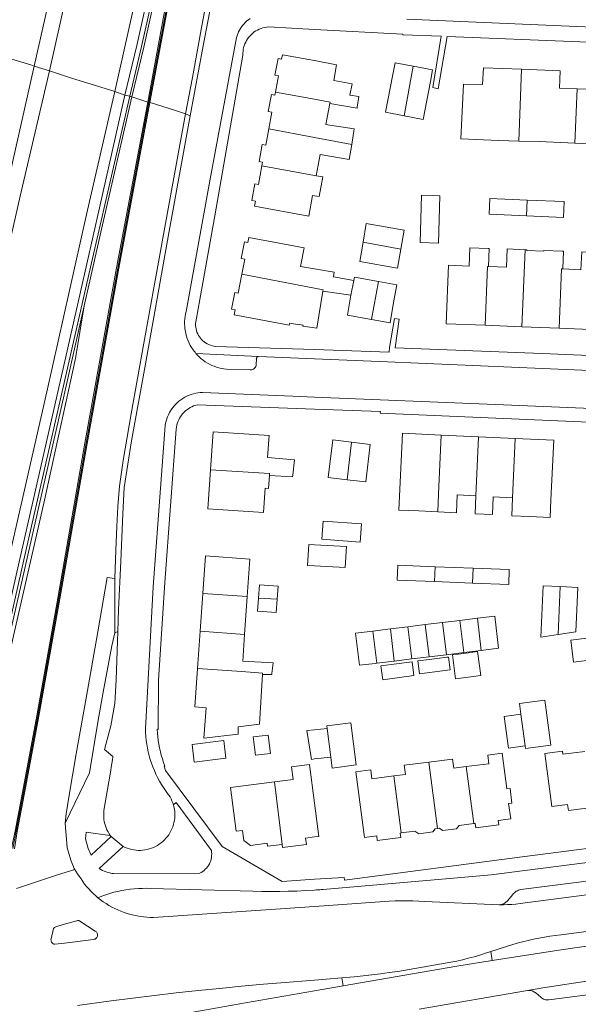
# Model space of a CAD drawing. Header units: metres. Extents: x 89888 to 94270, y 464165 to 468904.
# Tile 73 of 256: x 91450 to 91544, y 466080 to 466245. Entities that reach past the tile are written whole.
import ezdxf

# ---------------------------------------------------------------- set-up
doc = ezdxf.new("R2010")
doc.units = ezdxf.units.M
for name, color, linetype, lineweight in [('B_BEBOUWINGSGRENS_0', 251, 'CONTINUOUS', 13), ('B_TUSSENMUUR_0', 251, 'CONTINUOUS', 13), ('G_GRENS_ALGEMEEN_0', 251, 'CONTINUOUS', 13), ('Q_GELUIDSSCHERM_LIJN_0', 251, 'CONTINUOUS', 13), ('T_CULTUURGRENS_0', 251, 'CONTINUOUS', 13), ('T_MUUR_30CM_LIJN_0', 251, 'CONTINUOUS', 13), ('V_WEGGRENS_0', 251, 'CONTINUOUS', 13)]:
    doc.layers.add(name, color=color, linetype=linetype, lineweight=lineweight)

msp = doc.modelspace()

# ---------------------------------------------------------------- linework, layer by layer
at = {"layer": 'B_BEBOUWINGSGRENS_0'}
for p, q in [((91500.3, 466218.85), (91500.96, 466222.41)), ((91501.41, 466199.47), (91506.13, 466198.78)), ((91528.69, 466193.71), (91534.88, 466193.46)), ((91534.88, 466193.46), (91541.13, 466193.22)), ((91527.55, 466174.97), (91521.27, 466175.26)), ((91533.75, 466174.69), (91527.55, 466174.97)), ((91492.28, 466166.27), (91492.43, 466168.45)), ((91505.48, 466167.73), (91508.61, 466167.36)), ((91507.66, 466157.24), (91507.89, 466160.31)), ((91526.67, 466152.87), (91520.3, 466153.12)), ((91520.19, 466150.6), (91526.57, 466150.35)), ((91526.57, 466150.35), (91532.65, 466150.11)), ((91481.2, 466148.62), (91480.75, 466142.25)), ((91488.24, 466141.73), (91488.69, 466148.11)), ((91521.52, 466143.72), (91518.6, 466143.37)), ((91524.45, 466144.08), (91521.52, 466143.72)), ((91527.38, 466144.44), (91524.45, 466144.08)), ((91480.75, 466142.25), (91480.31, 466136)), ((91512.75, 466142.65), (91509.82, 466142.29)), ((91515.67, 466143.01), (91512.75, 466142.65)), ((91518.6, 466143.37), (91515.67, 466143.01)), ((91540.96, 466141.7), (91543.94, 466142.14)), ((91522.19, 466138.32), (91525.11, 466138.68)), ((91525.11, 466138.68), (91528.04, 466139.04)), ((91528.04, 466139.04), (91530.96, 466139.4)), ((91510.49, 466136.88), (91513.41, 466137.24)), ((91513.41, 466137.24), (91516.34, 466137.6)), ((91516.34, 466137.6), (91519.26, 466137.96)), ((91519.26, 466137.96), (91522.19, 466138.32)), ((91485.1, 466120.91), (91484.72, 466123.91)), ((91492.22, 466124.8), (91489.69, 466124.49)), ((91523.22, 466120.77), (91519.22, 466120.25)), ((91500.71, 466107.76), (91500, 466113.34))]:
    msp.add_line(p, q, dxfattribs=at)
for points in [[(91503.23, 466234.89), (91503.71, 466237.53), (91500, 466238.21), (91494.6, 466239.21), (91494.46, 466238.47), (91493.86, 466238.58), (91493.34, 466235.76), (91493.94, 466235.65), (91493.43, 466232.92)], [(91516.57, 466237.28), (91513.54, 466237.86), (91513.17, 466235.89), (91511.95, 466229.55), (91515.08, 466228.95)], [(91519.48, 466234.68), (91519.86, 466236.64), (91516.57, 466237.28)], [(91534.82, 466236.76), (91528.39, 466237.01), (91528.22, 466234.19), (91525.02, 466234.24), (91524.62, 466225.07), (91530.99, 466224.78), (91534.34, 466224.69)], [(91544.15, 466233.48), (91541.2, 466233.59), (91541.32, 466236.5), (91534.82, 466236.76)], [(91553.77, 466236.12), (91547.26, 466236.38), (91547.14, 466233.36), (91544.15, 466233.48)], [(91502.56, 466231.02), (91507.16, 466230.24), (91507.18, 466230.38), (91507.45, 466232.21), (91505.94, 466232.42), (91506.31, 466234.34), (91503.23, 466234.89)], [(91515.08, 466228.95), (91518.26, 466228.34), (91519.48, 466234.68)], [(91493.43, 466232.92), (91493.34, 466232.41), (91492.74, 466232.52), (91492.21, 466229.67), (91492.82, 466229.56), (91492.29, 466226.74)], [(91506.25, 466224.12), (91506.68, 466226.77), (91502.58, 466227.38), (91501.91, 466227.5), (91502.56, 466231.02)], [(91492.29, 466226.74), (91491.79, 466223.98), (91491.18, 466224.09), (91490.66, 466221.27), (91491.26, 466221.16), (91491.15, 466220.55)], [(91534.34, 466224.69), (91537.77, 466224.6), (91543.75, 466224.33)], [(91500.96, 466222.41), (91505.84, 466221.58), (91506.25, 466224.12)], [(91543.75, 466224.33), (91549.9, 466224.05), (91553.28, 466223.99)], [(91491.15, 466220.55), (91490.57, 466217.4), (91489.97, 466217.51), (91489.45, 466214.69), (91490.05, 466214.58), (91489.89, 466213.73), (91499.04, 466212.04), (91499.68, 466215.54), (91500, 466215.48), (91500.75, 466215.34), (91501.37, 466218.66), (91500.3, 466218.85)], [(91521.09, 466215.49), (91517.98, 466215.59), (91517.74, 466207.63), (91520.85, 466207.53), (91521.09, 466215.49)], [(91535.73, 466214.77), (91529.5, 466215.04), (91529.38, 466212.38), (91535.62, 466212.1)], [(91535.62, 466212.1), (91541.88, 466211.83), (91542, 466214.5), (91535.73, 466214.77)], [(91514.52, 466206.5), (91515.07, 466209.7), (91508.7, 466210.81), (91508.16, 466207.7)], [(91500, 466203.22), (91497.65, 466203.62), (91498.24, 466206.73), (91488.96, 466208.49), (91488.8, 466207.65), (91488.2, 466207.76), (91487.67, 466204.96), (91488.27, 466204.85), (91487.78, 466202.29)], [(91508.16, 466207.7), (91507.59, 466204.41), (91513.96, 466203.3), (91514.52, 466206.5)], [(91529.27, 466203.6), (91529.39, 466206.6), (91529.17, 466206.61), (91526.1, 466206.73), (91525.98, 466203.66), (91522.51, 466203.8), (91522.12, 466193.97), (91528.69, 466193.71)], [(91535.4, 466206.42), (91532.38, 466206.54), (91532.26, 466203.48), (91529.27, 466203.6)], [(91541.74, 466203.18), (91541.85, 466206.17), (91541.65, 466206.18), (91538.58, 466206.3), (91538.57, 466206.16), (91535.69, 466206.28), (91535.69, 466206.41), (91535.4, 466206.42)], [(91541.13, 466193.22), (91547.64, 466192.96), (91547.78, 466196.68), (91551.1, 466196.55), (91551.47, 466205.79), (91544.92, 466206.04), (91544.8, 466203.06), (91541.74, 466203.18)], [(91506.6, 466201.25), (91503.16, 466201.86), (91503.28, 466202.66), (91500, 466203.22)], [(91487.78, 466202.29), (91487.18, 466199.12), (91486.58, 466199.23), (91486.04, 466196.44), (91486.64, 466196.33), (91486.48, 466195.47), (91495.75, 466193.71), (91495.82, 466194.08), (91497.4, 466193.78), (91497.41, 466193.84), (91498.07, 466193.71), (91498.05, 466193.59), (91500, 466193.31), (91500.37, 466193.25), (91501.41, 466199.47)], [(91510.73, 466201.07), (91506.7, 466201.8), (91506.6, 466201.25)], [(91509.59, 466194.69), (91512.69, 466194.13), (91513.3, 466197.52), (91513.84, 466200.51), (91510.73, 466201.07)], [(91506.13, 466198.78), (91505.55, 466195.42), (91509.59, 466194.69)], [(91492.11, 466171.47), (91492.36, 466175.15), (91482.96, 466175.78), (91482.53, 466169.4)], [(91521.27, 466175.26), (91514.79, 466175.55), (91514.2, 466162.65), (91517.51, 466162.5), (91520.72, 466162.34)], [(91506.21, 466174.08), (91503.05, 466174.46), (91502.28, 466168.12), (91505.48, 466167.73)], [(91508.61, 466167.36), (91509.38, 466173.69), (91506.21, 466174.08)], [(91533.3, 466164.72), (91533.17, 466161.66), (91536.16, 466161.53), (91539.61, 466161.37), (91539.75, 466164.35), (91540.21, 466174.4), (91533.75, 466174.69)], [(91492.43, 466168.45), (91496.3, 466168.2), (91496.34, 466168.51), (91496.61, 466171.11), (91492.11, 466171.47)], [(91482.53, 466169.4), (91482.08, 466162.86), (91491.44, 466162.22), (91491.72, 466166.31), (91492.28, 466166.27)], [(91520.72, 466162.34), (91523.86, 466162.2), (91523.99, 466165.19), (91527.13, 466165.04)], [(91527.13, 466165.04), (91526.99, 466162.03), (91527.04, 466162.03)], [(91527.04, 466162.03), (91529.93, 466161.9), (91530.06, 466164.87), (91533.3, 466164.72)], [(91507.89, 466160.31), (91501.43, 466160.79), (91501.21, 466157.72), (91507.66, 466157.24)], [(91500, 466156.8), (91499.04, 466156.86), (91498.84, 466153.33), (91500, 466153.26), (91505.16, 466152.97)], [(91505.16, 466152.97), (91505.36, 466156.5), (91500, 466156.8)], [(91488.69, 466148.11), (91489.13, 466154.4), (91481.64, 466154.93), (91481.2, 466148.62)], [(91520.3, 466153.12), (91513.98, 466153.37), (91513.88, 466150.85), (91520.19, 466150.6)], [(91532.65, 466150.11), (91532.74, 466152.63), (91526.67, 466152.87)], [(91493.7, 466147.63), (91493.86, 466149.85), (91490.72, 466150.08), (91490.56, 466147.85)], [(91541.33, 466149.77), (91538.46, 466149.9), (91538.07, 466141.28), (91540.96, 466141.7)], [(91543.94, 466142.14), (91544.28, 466149.63), (91541.33, 466149.77)], [(91490.56, 466147.85), (91490.4, 466145.63), (91493.54, 466145.41), (91493.7, 466147.63)], [(91530.96, 466139.4), (91530.3, 466144.8), (91527.38, 466144.44)], [(91491.24, 466134.98), (91492.82, 466134.99), (91492.84, 466135.13), (91493.04, 466136.94), (91487.92, 466137.25), (91488.24, 466141.73)], [(91509.82, 466142.29), (91506.9, 466141.93), (91507.56, 466136.53), (91510.21, 466136.85), (91510.43, 466136.88), (91510.49, 466136.88)], [(91548.9, 466137.72), (91548.45, 466141.42), (91543.12, 466140.78), (91543.56, 466137.08), (91548.9, 466137.72)], [(91525.13, 466138.53), (91523.2, 466138.28), (91523.72, 466134.28), (91527.95, 466134.84)], [(91527.95, 466134.84), (91527.42, 466138.83), (91525.13, 466138.53)], [(91516.7, 466134.8), (91516.39, 466137.11), (91511.16, 466136.42)], [(91522.24, 466137.9), (91519.31, 466137.53), (91517.38, 466137.29), (91517.66, 466135.11), (91522.8, 466135.75)], [(91522.8, 466135.75), (91522.52, 466137.93), (91522.24, 466137.9)], [(91480.31, 466136), (91479.85, 466129.53), (91481.76, 466129.4), (91481.4, 466124.27), (91487.13, 466124.93), (91487.15, 466126.2), (91490.73, 466126.62), (91491.24, 466134.98)], [(91511.16, 466136.42), (91511.47, 466134.1), (91516.7, 466134.8)], [(91539.71, 466123.1), (91538.74, 466130.65), (91534.45, 466130.1), (91534.68, 466128.3)], [(91507.02, 466119.79), (91506.09, 466126.87), (91502.04, 466126.34), (91502.1, 466125.91)], [(91534.68, 466128.3), (91531.91, 466127.94), (91532.59, 466122.62), (91535.39, 466122.98)], [(91502.1, 466125.91), (91500, 466125.71), (91498.68, 466125.59), (91499.46, 466120.72), (91500, 466120.78), (91502.74, 466121.08)], [(91484.72, 466123.91), (91479.4, 466123.24), (91479.77, 466120.24), (91485.1, 466120.91)], [(91489.69, 466124.49), (91490.06, 466121.42), (91492.59, 466121.72), (91492.22, 466124.8)], [(91535.39, 466122.98), (91535.45, 466122.55), (91539.71, 466123.1)], [(91545.43, 466122.05), (91541.76, 466121.58), (91541.7, 466122.08), (91538.74, 466121.7), (91539.89, 466112.81), (91542.54, 466113.15), (91542.68, 466112.11), (91546.64, 466112.62)], [(91502.74, 466121.08), (91502.98, 466119.26), (91507.02, 466119.79)], [(91519.22, 466120.25), (91515.08, 466119.72), (91515.28, 466118.2), (91513.31, 466117.94)], [(91525.51, 466119.5), (91523.42, 466119.23), (91523.22, 466120.77)], [(91532.32, 466115.74), (91531.54, 466121.76), (91529.14, 466121.45), (91529.33, 466119.99), (91525.51, 466119.5)], [(91500, 466113.34), (91499.17, 466119.85), (91496.1, 466119.46), (91496.38, 466117.32), (91493.29, 466116.92)], [(91513.31, 466117.94), (91509.66, 466117.47), (91509.47, 466118.95), (91506.95, 466118.62), (91508.38, 466107.57), (91510.45, 466107.84), (91510.55, 466107.05), (91514.49, 466107.56), (91514.39, 466108.32), (91514.59, 466108.35)], [(91493.29, 466116.92), (91485.88, 466115.97), (91486.82, 466108.64), (91487.91, 466108.78), (91488.13, 466107.08), (91489.24, 466106.24), (91492.02, 466106.6), (91492.09, 466106.1), (91494.56, 466106.42)], [(91526.77, 466109.92), (91527.03, 466109.96), (91527.13, 466109.21), (91530.99, 466109.71), (91530.9, 466110.43), (91532.98, 466110.7), (91532.64, 466113.28), (91533.2, 466113.35), (91532.88, 466115.81), (91532.32, 466115.74)], [(91514.59, 466108.35), (91516.87, 466108.64), (91517.56, 466108.21), (91519.89, 466108.51), (91520.3, 466109.05), (91520.69, 466109.1)], [(91520.69, 466109.1), (91520.96, 466109.13), (91521.59, 466108.73), (91523.87, 466109.03), (91524.31, 466109.6), (91526.77, 466109.92)], [(91494.56, 466106.42), (91494.63, 466105.87), (91498.62, 466106.38), (91498.48, 466107.48), (91500, 466107.67), (91500.71, 466107.76)]]:
    msp.add_lwpolyline(points, dxfattribs=at)
at = {"layer": 'B_TUSSENMUUR_0'}
for p, q in [((91515.08, 466228.95), (91516.57, 466237.28)), ((91534.34, 466224.69), (91534.82, 466236.76)), ((91543.75, 466224.33), (91544.15, 466233.48)), ((91535.62, 466212.1), (91535.73, 466214.77)), ((91508.16, 466207.7), (91514.52, 466206.5)), ((91534.88, 466193.46), (91535.4, 466206.42)), ((91506.13, 466198.78), (91506.6, 466201.25)), ((91510.73, 466201.07), (91509.59, 466194.69)), ((91527.13, 466165.04), (91527.55, 466174.97)), ((91505.48, 466167.73), (91506.21, 466174.08)), ((91533.75, 466174.69), (91533.3, 466164.72)), ((91520.19, 466150.6), (91520.3, 466153.12)), ((91526.57, 466150.35), (91526.67, 466152.87)), ((91488.69, 466148.11), (91481.2, 466148.62)), ((91541.33, 466149.77), (91540.96, 466141.7)), ((91493.7, 466147.63), (91490.56, 466147.85)), ((91521.52, 466143.72), (91522.19, 466138.32)), ((91524.45, 466144.08), (91525.11, 466138.68)), ((91527.38, 466144.44), (91528.04, 466139.04)), ((91480.75, 466142.25), (91488.24, 466141.73)), ((91509.82, 466142.29), (91510.49, 466136.88)), ((91512.75, 466142.65), (91513.41, 466137.24)), ((91515.67, 466143.01), (91516.34, 466137.6)), ((91518.6, 466143.37), (91519.26, 466137.96)), ((91534.68, 466128.3), (91535.39, 466122.98)), ((91502.74, 466121.08), (91502.1, 466125.91)), ((91519.22, 466120.25), (91520.69, 466109.1)), ((91526.77, 466109.92), (91525.51, 466119.5)), ((91494.56, 466106.42), (91493.29, 466116.92)), ((91513.31, 466117.94), (91514.59, 466108.35))]:
    msp.add_line(p, q, dxfattribs=at)
for points in [[(91493.43, 466232.92), (91500, 466231.71), (91502.6, 466231.23), (91502.56, 466231.02)], [(91492.29, 466226.74), (91500, 466225.29), (91506.25, 466224.12)], [(91491.15, 466220.55), (91500, 466218.91), (91500.3, 466218.85)], [(91528.69, 466193.71), (91529.06, 466203.61), (91529.27, 466203.6)], [(91541.13, 466193.22), (91541.53, 466203.19), (91541.74, 466203.18)], [(91487.78, 466202.29), (91500, 466199.93), (91501.44, 466199.65), (91501.41, 466199.47)], [(91520.72, 466162.34), (91520.86, 466165.32), (91521.27, 466175.26)], [(91482.53, 466169.4), (91492.45, 466168.76), (91492.43, 466168.45)], [(91480.31, 466136), (91487.79, 466135.48), (91491.25, 466135.24), (91491.24, 466134.98)]]:
    msp.add_lwpolyline(points, dxfattribs=at)
at = {"layer": 'G_GRENS_ALGEMEEN_0'}
for p, q in [((91468.92, 466232.23), (91468.1, 466232.43)), ((91469.28, 466232.15), (91468.92, 466232.23)), ((91471.94, 466231.25), (91472.13, 466231.22)), ((91472.13, 466231.22), (91472.31, 466231.18))]:
    msp.add_line(p, q, dxfattribs=at)
for points in [[(91471.94, 466231.25), (91474.57, 466245.25), (91477.22, 466259.3), (91479.96, 466272.99), (91482.93, 466287.71), (91485.52, 466300), (91485.97, 466302.1), (91489.22, 466316.19), (91492.41, 466330.49), (91494.67, 466340.87), (91495.49, 466344.97)], [(91493.93, 466342.04), (91494.29, 466341.96), (91490.76, 466326.24), (91487.19, 466310.69), (91484.77, 466300), (91483.66, 466295.07), (91480.09, 466279.48), (91475.63, 466259.99), (91471.27, 466240.48), (91469.28, 466232.15)], [(91449.04, 466105.77), (91449.64, 466108.67), (91451.04, 466116.02), (91453.29, 466128.03), (91456.82, 466147.8), (91461.4, 466173.91), (91466.72, 466203.37), (91471.94, 466231.25)], [(91469.28, 466232.15), (91464.08, 466209.38), (91461.28, 466197)], [(91461.28, 466197), (91457.9, 466182.04), (91450.82, 466150.83), (91444.55, 466123.49), (91438.72, 466098.55)]]:
    msp.add_lwpolyline(points, dxfattribs=at)
at = {"layer": 'Q_GELUIDSSCHERM_LIJN_0'}
for points in [[(91468.92, 466232.23), (91470.91, 466240.57), (91475.27, 466260.07), (91479.73, 466279.56), (91483.29, 466295.15), (91484.39, 466300), (91486.82, 466310.77), (91490.4, 466326.33), (91493.93, 466342.04)], [(91438.42, 466098.51), (91443.25, 466119.62), (91451.23, 466154.78), (91462.49, 466204.2), (91468.92, 466232.23), (91468.92, 466232.23)]]:
    msp.add_lwpolyline(points, dxfattribs=at)
at = {"layer": 'T_CULTUURGRENS_0'}
msp.add_line((91471.94, 466231.25), (91469.28, 466232.15), dxfattribs=at)
msp.add_lwpolyline([(91439.34, 466098.61), (91440.55, 466103.35), (91441.78, 466108.92), (91447.29, 466132.42), (91454.48, 466163.78), (91459.78, 466188.14), (91461.28, 466197)], dxfattribs=at)
at = {"layer": 'T_MUUR_30CM_LIJN_0'}
for points in [[(91495.67, 466344.94), (91494.85, 466340.83), (91492.59, 466330.45), (91489.41, 466316.15), (91486.15, 466302.06), (91485.72, 466300), (91483.11, 466287.67), (91480.14, 466272.96), (91477.4, 466259.26), (91474.75, 466245.21), (91472.13, 466231.22)], [(91472.13, 466231.22), (91472.13, 466231.22), (91466.92, 466203.34), (91461.61, 466173.88), (91457.02, 466147.77), (91453.49, 466127.99), (91451.24, 466115.98), (91449.84, 466108.63), (91449.24, 466105.73)]]:
    msp.add_lwpolyline(points, dxfattribs=at)
at = {"layer": 'V_WEGGRENS_0'}
for p, q in [((91452.87, 466237.31), (91455.42, 466236.52)), ((91466.41, 466233.01), (91468.1, 466232.43)), ((91478.31, 466229.28), (91479.1, 466228.92)), ((91513.54, 466189.93), (91514.23, 466194.74)), ((91480.06, 466188.98), (91490.57, 466188.44)), ((91466.44, 466142.02), (91466.91, 466142.2)), ((91461.48, 466107.38), (91461.58, 466108.47)), ((91465.79, 466107.74), (91462.45, 466104.63)), ((91465.66, 466107.91), (91465.79, 466107.74)), ((91467.82, 466106.06), (91465.79, 466107.74)), ((91463.79, 466102.38), (91467.82, 466106.06)), ((91449.86, 466099.02), (91456.8, 466101.28)), ((91529.89, 466086.91), (91529.67, 466088.4)), ((91504.61, 466084), (91504.84, 466082.61)), ((91535.8, 466081.83), (91517.59, 466078.7))]:
    msp.add_line(p, q, dxfattribs=at)
for points in [[(91513.53, 466502.22), (91511.87, 466495.41), (91507.72, 466477.28), (91503.53, 466458.2), (91497.08, 466430.51), (91491.84, 466407.93), (91486.28, 466382.92), (91479.84, 466355.01), (91472.63, 466323.6), (91467.52, 466300.98), (91467.29, 466300), (91462.66, 466279.7), (91458.29, 466261.41), (91452.87, 466237.31)], [(91455.42, 466236.52), (91461.9, 466265.36), (91468.2, 466292.66), (91469.85, 466300), (91474.51, 466320.59), (91481.03, 466348.79), (91486.75, 466374.27), (91492.76, 466400.73), (91498.25, 466425.02), (91503.77, 466449.29), (91508.37, 466469.52), (91512.22, 466485.99), (91515.89, 466501.5)], [(91478.31, 466229.28), (91479.48, 466235.4), (91481.05, 466244.05), (91482.38, 466251.21), (91483.49, 466256.88), (91484.84, 466262.48), (91486.46, 466269.26), (91488.35, 466276.99), (91490.2, 466284.79), (91492.2, 466293.27), (91493.7, 466300), (91493.85, 466300.65), (91495.41, 466307.71), (91497.32, 466316.53), (91499.38, 466326.1), (91500.67, 466332.24), (91502.75, 466342.52), (91504.62, 466351.73), (91506.57, 466361.7), (91508.51, 466372.06), (91510.46, 466382.48)], [(91494.67, 466357.09), (91492.24, 466346.2), (91489.15, 466332.68), (91484.85, 466313.66), (91481.74, 466300), (91480.63, 466295.13), (91476.21, 466275.53), (91471.01, 466253.58), (91466.41, 466233.01)], [(91495.86, 466344.9), (91495.04, 466340.79), (91492.78, 466330.41), (91489.59, 466316.11), (91486.34, 466302.02), (91485.91, 466300), (91483.3, 466287.63), (91480.33, 466272.92), (91477.59, 466259.23), (91474.94, 466245.18), (91472.31, 466231.18)], [(91468.1, 466232.43), (91470.09, 466240.76), (91474.45, 466260.26), (91478.91, 466279.75), (91482.47, 466295.34), (91483.53, 466300), (91486, 466310.96), (91489.57, 466326.51), (91493.1, 466342.23)], [(91479.1, 466228.92), (91481.26, 466240.72), (91483.4, 466251.85)], [(91488.9, 466245.1), (91488.64, 466244.89), (91488.39, 466244.66), (91488.16, 466244.42), (91487.94, 466244.17), (91487.74, 466243.9), (91487.55, 466243.62), (91487.38, 466243.33), (91487.24, 466243.03), (91487.1, 466242.72), (91486.99, 466242.41), (91486.9, 466242.08), (91482.42, 466218), (91478.4, 466196.03), (91478.3, 466195.62), (91478.23, 466195.21), (91478.18, 466194.79), (91478.16, 466194.37), (91478.15, 466193.95), (91478.17, 466193.53), (91478.21, 466193.12), (91478.28, 466192.7), (91478.36, 466192.29), (91478.47, 466191.88), (91478.6, 466191.48), (91478.75, 466191.09), (91478.92, 466190.71), (91479.11, 466190.34), (91479.32, 466189.97)], [(91489.18, 466245.29), (91488.9, 466245.1)], [(91645.85, 466238.39), (91645.55, 466238.61), (91645.25, 466238.82), (91644.94, 466239.01), (91644.61, 466239.18), (91644.28, 466239.33), (91643.93, 466239.46), (91643.59, 466239.57), (91643.23, 466239.67), (91642.87, 466239.74), (91642.51, 466239.79), (91642.14, 466239.82), (91641.77, 466239.83), (91641.41, 466239.81), (91641.04, 466239.78), (91580.9, 466242.36), (91540.17, 466244.11), (91515.5, 466245.17)], [(91489.15, 466242.38), (91489.38, 466242.61), (91489.62, 466242.83), (91489.87, 466243.03), (91490.14, 466243.2), (91490.42, 466243.36), (91490.71, 466243.5), (91491.01, 466243.62), (91491.32, 466243.72), (91491.64, 466243.79), (91491.96, 466243.85), (91492.28, 466243.88), (91500, 466243.46), (91514.82, 466242.67), (91514.82, 466242.56), (91521.29, 466242.31)], [(91480.81, 466191.53), (91480.64, 466191.77), (91480.48, 466192.02), (91480.35, 466192.28), (91480.23, 466192.55), (91480.14, 466192.83), (91480.07, 466193.12), (91480.02, 466193.41), (91479.99, 466193.7), (91479.99, 466194), (91480.01, 466194.29), (91483.24, 466212.13), (91487.94, 466239.14), (91487.94, 466239.46), (91487.97, 466239.78), (91488.01, 466240.1), (91488.08, 466240.42), (91488.17, 466240.73), (91488.29, 466241.03), (91488.42, 466241.32), (91488.57, 466241.61), (91488.75, 466241.88), (91488.94, 466242.14), (91489.15, 466242.38)], [(91521.29, 466242.31), (91519.91, 466233.71), (91520.8, 466233.46), (91522.28, 466242.27)], [(91522.28, 466242.27), (91544.65, 466241.4), (91580.13, 466239.88), (91620.37, 466238.17)], [(91441.94, 466240.74), (91445.82, 466239.43), (91449.11, 466238.46), (91452.29, 466237.49), (91452.87, 466237.31)], [(91452.87, 466237.31), (91447.7, 466214.34), (91442.67, 466192.03), (91437.91, 466171.11), (91433.62, 466151.54), (91429.6, 466133.51), (91426.09, 466118.21), (91423.98, 466108.28), (91423.68, 466105.53), (91425, 466105.23), (91427.19, 466114.4), (91432.86, 466138.93), (91438.75, 466164.61), (91445.17, 466192.08), (91450.52, 466215.42), (91455.42, 466236.52)], [(91455.42, 466236.52), (91455.95, 466236.35), (91459.12, 466235.28), (91462.46, 466234.28), (91466.41, 466233.01)], [(91466.41, 466233.01), (91461.63, 466212.33), (91454.99, 466182.51), (91448.37, 466153.51), (91443.07, 466129.98), (91439.31, 466113.13), (91437.55, 466104.37), (91436.28, 466098.25)], [(91437.56, 466098.41), (91438.35, 466101.59), (91439.65, 466106.96), (91443.86, 466125.39), (91449.94, 466152.17), (91457.47, 466185.22), (91463.85, 466213.46), (91468.1, 466232.43)], [(91472.31, 466231.18), (91467.09, 466203.3), (91461.78, 466173.85), (91457.19, 466147.74), (91453.66, 466127.96), (91451.41, 466115.95), (91450.01, 466108.59), (91449.55, 466105.67)], [(91472.31, 466231.18), (91473.27, 466230.9), (91476.6, 466229.84), (91478.31, 466229.28)], [(91478.31, 466229.28), (91475.48, 466213.91), (91473.19, 466201.23), (91471.28, 466190.73), (91469.14, 466178.83), (91467.84, 466170.98), (91467.2, 466166.68), (91466.9, 466163.24), (91466.74, 466159.86), (91466.59, 466155.89), (91466.43, 466151.12)], [(91466.91, 466142.2), (91467.02, 466145.85), (91467.45, 466154.06), (91467.79, 466161.98), (91467.96, 466166.42), (91469.23, 466174.28), (91471.51, 466186.92), (91475.44, 466208.92), (91479.1, 466228.92)], [(91514.23, 466194.74), (91513.42, 466194.88), (91512.58, 466189.97)], [(91512.58, 466189.97), (91512.54, 466189.21), (91500, 466189.63), (91483.34, 466190.17), (91483.05, 466190.22), (91482.76, 466190.28), (91482.48, 466190.36), (91482.21, 466190.47), (91481.94, 466190.6), (91481.69, 466190.75), (91481.45, 466190.92), (91481.22, 466191.11), (91481.01, 466191.31), (91480.81, 466191.53)], [(91479.32, 466189.97), (91479.46, 466189.77), (91479.6, 466189.56), (91479.74, 466189.36), (91479.9, 466189.17), (91480.06, 466188.98)], [(91618.6, 466185.52), (91598.47, 466186.51), (91556.77, 466188.19), (91538.27, 466188.96), (91513.54, 466189.93)], [(91490.57, 466188.44), (91490.48, 466188.42), (91490.4, 466188.39), (91490.32, 466188.33), (91490.27, 466188.25), (91490.23, 466188.17), (91490.21, 466188.08), (91490.22, 466187.99), (91490.21, 466187.18), (91490.2, 466187.04), (91490.17, 466186.9), (91490.11, 466186.77), (91490.04, 466186.64), (91489.96, 466186.53), (91489.85, 466186.43), (91489.74, 466186.35), (91489.61, 466186.28), (91489.47, 466186.24), (91489.33, 466186.21), (91489.19, 466186.2), (91485.17, 466186.32), (91484.75, 466186.37), (91484.33, 466186.45), (91483.92, 466186.55), (91483.52, 466186.67), (91483.12, 466186.81), (91482.74, 466186.97), (91482.36, 466187.16), (91481.99, 466187.36), (91481.63, 466187.59), (91481.29, 466187.83), (91480.96, 466188.09), (91480.64, 466188.37), (91480.34, 466188.67), (91480.06, 466188.98)], [(91490.57, 466188.44), (91500, 466188.05), (91512.24, 466187.55), (91538.33, 466186.45), (91558.25, 466185.63)], [(91561.37, 466179.12), (91530.44, 466180.4), (91500, 466181.65), (91496.35, 466181.79), (91481.17, 466182.42), (91480.78, 466182.4), (91480.39, 466182.36), (91480.01, 466182.29), (91479.63, 466182.2), (91479.26, 466182.09), (91478.89, 466181.95), (91478.53, 466181.8), (91478.19, 466181.62), (91477.85, 466181.42)], [(91477.02, 466180.79), (91476.74, 466180.53), (91476.48, 466180.26), (91476.23, 466179.97), (91476.01, 466179.66), (91475.8, 466179.35), (91475.61, 466179.02), (91475.44, 466178.68), (91475.29, 466178.33), (91475.16, 466177.97), (91475.05, 466177.61), (91474.96, 466177.24), (91474.9, 466176.87), (91472.84, 466149.71), (91471.56, 466125.87), (91471.58, 466125.22), (91471.62, 466124.56), (91471.69, 466123.9), (91471.78, 466123.25), (91471.9, 466122.6), (91472.04, 466121.96), (91472.2, 466121.32), (91472.38, 466120.69), (91472.58, 466120.06), (91472.81, 466119.44), (91473.06, 466118.83), (91473.33, 466118.23), (91473.62, 466117.64), (91473.93, 466117.06), (91474.26, 466116.49), (91475.3, 466115), (91475.51, 466114.71), (91475.7, 466114.4), (91475.87, 466114.09), (91476.02, 466113.76), (91476.15, 466113.42), (91476.26, 466113.08)], [(91477.85, 466181.42), (91477.68, 466181.31), (91477.5, 466181.19), (91477.34, 466181.06), (91477.18, 466180.93), (91477.02, 466180.79)], [(91477.86, 466178.85), (91478.07, 466179.09), (91478.3, 466179.3), (91478.55, 466179.51), (91478.81, 466179.69), (91479.08, 466179.86), (91479.36, 466180.01), (91479.65, 466180.14), (91479.96, 466180.25), (91480.26, 466180.34), (91500, 466179.61), (91511.07, 466179.21), (91511.06, 466178.93), (91530.49, 466178.07), (91565.73, 466176.58), (91603.42, 466175.03), (91635.8, 466173.71)], [(91484.46, 466106.07), (91474.96, 466118.83), (91474.74, 466119.56), (91474.84, 466119.6), (91474.62, 466120.2), (91474.41, 466120.79), (91474.23, 466121.4), (91474.07, 466122.01), (91473.93, 466122.63), (91473.81, 466123.25), (91473.71, 466123.88), (91473.64, 466124.51), (91473.59, 466125.14), (91473.56, 466125.77), (91473.71, 466125.76), (91473.77, 466134.04), (91474.83, 466150.47), (91476.73, 466176.26), (91476.77, 466176.58), (91476.84, 466176.89), (91476.92, 466177.19), (91477.03, 466177.49), (91477.16, 466177.79), (91477.31, 466178.07), (91477.47, 466178.34), (91477.65, 466178.6), (91477.86, 466178.85)], [(91458.08, 466110.01), (91458.25, 466111.58), (91458.79, 466115.05), (91459.92, 466121.65), (91461.63, 466131.37), (91463.55, 466142.17), (91465.15, 466151.28), (91466.43, 466151.12)], [(91466.43, 466151.12), (91466.4, 466146.73), (91466.44, 466142.02)], [(91466.44, 466142.02), (91465.91, 466139.82), (91464.48, 466132), (91463.54, 466126.99), (91462.17, 466118.48), (91458.08, 466110.01)], [(91464.67, 466122.38), (91465.73, 466126.34), (91466.44, 466130.09), (91466.63, 466134.1), (91466.91, 466142.2)], [(91465.66, 466107.91), (91465.46, 466108.22), (91465.27, 466108.53), (91465.1, 466108.86), (91464.96, 466109.2), (91464.83, 466109.55), (91464.73, 466109.9), (91464.65, 466110.26), (91464.59, 466110.63), (91464.55, 466110.99), (91464.54, 466111.36), (91464.55, 466111.73), (91464.58, 466112.1), (91465.61, 466118.23), (91465.72, 466118.83), (91465.82, 466119.42), (91465.92, 466120.02), (91466.01, 466120.62), (91466.1, 466121.22), (91464.67, 466122.38)], [(91645.55, 466113.92), (91639.77, 466112.19), (91637.65, 466111.61), (91635.51, 466111.04), (91633.38, 466110.5), (91631.23, 466109.99), (91629.09, 466109.49), (91626.93, 466109.02), (91624.77, 466108.57), (91622.61, 466108.15), (91620.44, 466107.75), (91618.27, 466107.37), (91616.09, 466107.02), (91613.91, 466106.68), (91591.88, 466103.84), (91567.75, 466100.79), (91534.57, 466096.47), (91533.87, 466096.39), (91533.16, 466096.33), (91532.46, 466096.29), (91531.75, 466096.27), (91531.04, 466096.26)], [(91467.82, 466106.06), (91468.16, 466105.9), (91468.51, 466105.77), (91468.87, 466105.65), (91469.24, 466105.56), (91469.6, 466105.49), (91469.98, 466105.44), (91470.35, 466105.42), (91470.73, 466105.42), (91471.1, 466105.45), (91471.47, 466105.5), (91471.84, 466105.57), (91472.21, 466105.66), (91472.56, 466105.78), (91472.91, 466105.92), (91473.25, 466106.08), (91473.58, 466106.26), (91473.9, 466106.46), (91474.2, 466106.68), (91474.49, 466106.92), (91474.76, 466107.18), (91475.02, 466107.46), (91475.26, 466107.75), (91475.48, 466108.05), (91475.68, 466108.37), (91475.86, 466108.7), (91476.02, 466109.04), (91476.15, 466109.39), (91476.27, 466109.74), (91476.36, 466110.11), (91476.43, 466110.48), (91476.48, 466110.85), (91476.5, 466111.22), (91476.5, 466111.6), (91476.48, 466111.97), (91476.43, 466112.35), (91476.36, 466112.72), (91476.26, 466113.08)], [(91476.26, 466113.08), (91476.75, 466113.44), (91482.65, 466105.38)], [(91602.84, 466112.99), (91591.73, 466111.61), (91567.6, 466108.52), (91534.9, 466104.3), (91505.01, 466100.38), (91504.96, 466100.87), (91500, 466100.55), (91494.54, 466100.19), (91484.46, 466106.07)], [(91458.08, 466110.01), (91458.16, 466108.52), (91458.29, 466107.27)], [(91458.29, 466107.27), (91458.4, 466105.84), (91458.6, 466105.11), (91459, 466103.78), (91459.58, 466102.38)], [(91462.45, 466104.63), (91461.95, 466105.75), (91461.48, 466107.38)], [(91461.58, 466108.47), (91465.57, 466107.92), (91465.66, 466107.91)], [(91567.79, 466106.18), (91535.38, 466102.03), (91529.68, 466101.32), (91523.97, 466100.79), (91501.46, 466098.85), (91501.16, 466098.83), (91500.87, 466098.8), (91500.58, 466098.78), (91500.29, 466098.76), (91500, 466098.74), (91498.52, 466098.65), (91497.04, 466098.58), (91495.56, 466098.53), (91494.08, 466098.5), (91492.6, 466098.49), (91491.12, 466098.51), (91489.64, 466098.54), (91472.48, 466099.02), (91471.78, 466099.04), (91471.08, 466099.03), (91470.38, 466099.01), (91469.68, 466098.96), (91468.98, 466098.89), (91468.29, 466098.79), (91467.6, 466098.67), (91466.91, 466098.52), (91466.23, 466098.36), (91465.56, 466098.17), (91464.89, 466097.96), (91464.23, 466097.72), (91463.58, 466097.46)], [(91482.65, 466105.38), (91482.69, 466105.09), (91482.71, 466104.81), (91482.7, 466104.52), (91482.67, 466104.23), (91482.62, 466103.95), (91482.54, 466103.67), (91482.44, 466103.41), (91482.32, 466103.14), (91482.18, 466102.89), (91482.01, 466102.66), (91481.83, 466102.43), (91481.63, 466102.23), (91481.42, 466102.03), (91481.19, 466101.86), (91480.95, 466101.71), (91480.69, 466101.58), (91466.21, 466101.53), (91465.89, 466101.55), (91465.56, 466101.61), (91465.25, 466101.68), (91464.94, 466101.78), (91464.63, 466101.9), (91464.34, 466102.04), (91464.06, 466102.2), (91463.79, 466102.38)], [(91459.58, 466102.38), (91459.53, 466102.16), (91456.8, 466101.28)], [(91461.02, 466100.17), (91460.73, 466100.61), (91460.44, 466101.05), (91460.15, 466101.49), (91459.87, 466101.94), (91459.58, 466102.38)], [(91531.04, 466096.26), (91531.83, 466096.43), (91532.46, 466096.91), (91533.34, 466098.02), (91533.47, 466098.17), (91533.61, 466098.3), (91533.77, 466098.43), (91533.93, 466098.54), (91534.11, 466098.63), (91534.29, 466098.71), (91534.49, 466098.77), (91534.68, 466098.81), (91567.86, 466103.04)], [(91461.02, 466100.17), (91461.34, 466099.74), (91461.68, 466099.33), (91462.03, 466098.93), (91462.4, 466098.54), (91462.78, 466098.17), (91463.17, 466097.81), (91463.58, 466097.46)], [(91463.58, 466097.46), (91464.02, 466097.11), (91464.48, 466096.78), (91464.95, 466096.46), (91465.43, 466096.17), (91465.92, 466095.89), (91466.42, 466095.63), (91466.93, 466095.39), (91467.45, 466095.17), (91467.98, 466094.97), (91468.51, 466094.79), (91469.05, 466094.64), (91469.6, 466094.5), (91470.15, 466094.38), (91470.7, 466094.29), (91471.26, 466094.21), (91471.82, 466094.16), (91472.38, 466094.13), (91472.94, 466094.12), (91500, 466096), (91512.53, 466096.87), (91513.53, 466096.92), (91514.54, 466096.95), (91515.54, 466096.95), (91516.54, 466096.93), (91517.55, 466096.89), (91518.55, 466096.82), (91531.04, 466096.26)], [(91529.67, 466088.4), (91532.29, 466089.23), (91533.18, 466089.52), (91534.09, 466089.79), (91534.99, 466090.04), (91535.9, 466090.27), (91536.82, 466090.47), (91537.74, 466090.67), (91538.66, 466090.84), (91539.59, 466090.99), (91540.52, 466091.12), (91541.46, 466091.23), (91571.28, 466095.12)], [(91535.8, 466081.83), (91538.38, 466082.3), (91546.53, 466083.52), (91554.71, 466084.56), (91582.6, 466088.29), (91607.57, 466091.47), (91612.26, 466092.09), (91618.49, 466093.07), (91624.69, 466094.18)], [(91457.73, 466092.93), (91456.49, 466092.57), (91456.26, 466092.44), (91456.09, 466092.25), (91455.7, 466090.52), (91455.68, 466090.39), (91455.69, 466090.25), (91455.73, 466090.12), (91455.78, 466090), (91455.86, 466089.89), (91455.95, 466089.79), (91456.06, 466089.71), (91456.18, 466089.66), (91456.31, 466089.62), (91457.94, 466089.82)], [(91457.94, 466089.82), (91462.85, 466090.43), (91462.97, 466090.46), (91463.09, 466090.5), (91463.2, 466090.57), (91463.29, 466090.65), (91463.38, 466090.75), (91463.44, 466090.86), (91463.48, 466090.98), (91463.5, 466091.1), (91463.51, 466091.23), (91463.49, 466091.35), (91463.45, 466091.48), (91463.39, 466091.59), (91463.31, 466091.69), (91463.21, 466091.77), (91463.11, 466091.84), (91460.52, 466093.53), (91460.43, 466093.59), (91460.34, 466093.62), (91460.23, 466093.63), (91460.13, 466093.62), (91460.04, 466093.59), (91457.73, 466092.93)], [(91571.65, 466092.81), (91552.28, 466090.27), (91541.07, 466088.66), (91529.89, 466086.91)], [(91529.67, 466088.4), (91528.74, 466088.1), (91527.79, 466087.8), (91526.82, 466087.52), (91525.86, 466087.26), (91524.88, 466087.03), (91523.91, 466086.81), (91522.92, 466086.61), (91521.94, 466086.44), (91514.03, 466085.06), (91512.57, 466084.85), (91511.1, 466084.65), (91509.63, 466084.47), (91508.16, 466084.31), (91506.69, 466084.17), (91505.22, 466084.05), (91504.61, 466084)], [(91504.84, 466082.61), (91523.95, 466085.92), (91529.89, 466086.91)], [(91460.13, 466079.32), (91462.15, 466079.6), (91465.8, 466080.09), (91469.45, 466080.56), (91473.1, 466081.01), (91476.75, 466081.43), (91480.41, 466081.83), (91484.07, 466082.2), (91487.73, 466082.56), (91491.4, 466082.89), (91495.07, 466083.19), (91500, 466083.61), (91504.61, 466084)], [(91577.24, 466085.18), (91539.41, 466080.28), (91539.22, 466080.27), (91539.03, 466080.27), (91538.85, 466080.3), (91538.67, 466080.35), (91538.49, 466080.42), (91538.32, 466080.5), (91538.17, 466080.61), (91538.03, 466080.73), (91537.28, 466081.42), (91536.59, 466081.81), (91535.8, 466081.83)], [(91504.84, 466082.61), (91500, 466081.77), (91488.41, 466079.75), (91475.79, 466077.55), (91463.13, 466075.5), (91461.27, 466075.24), (91461.06, 466075.17), (91460.85, 466075.12), (91460.63, 466075.1), (91460.41, 466075.09), (91460.19, 466075.11), (91459.98, 466075.15), (91459.77, 466075.21)]]:
    msp.add_lwpolyline(points, dxfattribs=at)

doc.saveas('drawing.dxf')
